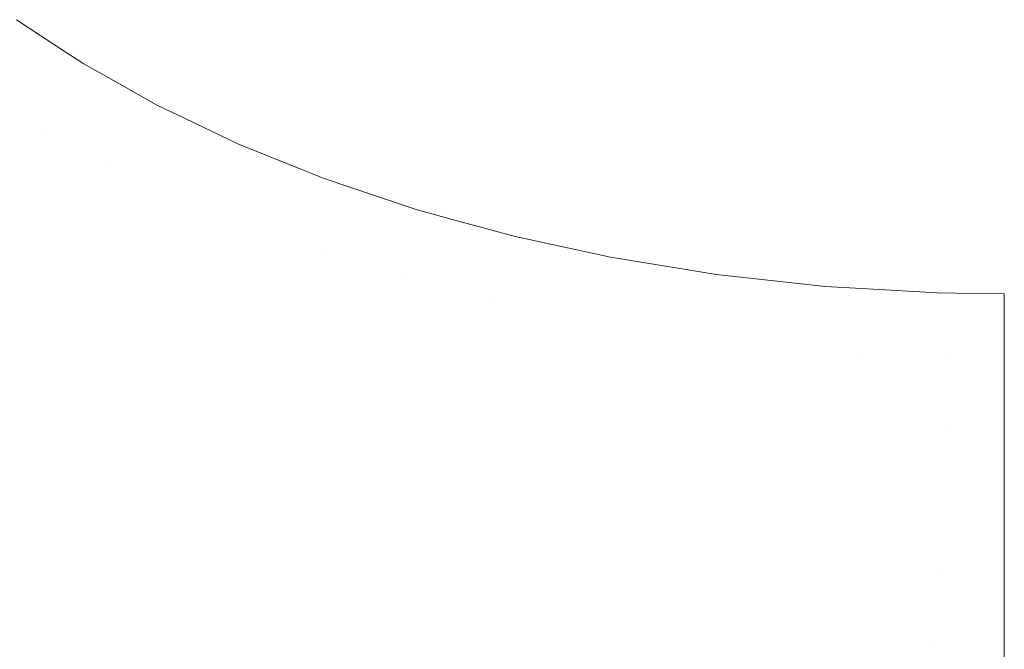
# Model space of a CAD drawing. Header units: centimetres. Extents: x -14.1 to 15.2, y 5.2 to 5.4.
# Tile 6 of 12: x -13.8948 to -13.7671, y 5.254 to 5.3357. Entities that reach past the tile are written whole.
import ezdxf

# ---------------------------------------------------------------- set-up
doc = ezdxf.new("R2010")
doc.units = ezdxf.units.CM
doc.header["$LTSCALE"] = 2.54
doc.layers.add('Lucido design-1', color=7, linetype='Continuous')

# ---------------------------------------------------------------- blocks, each defined once
blk = doc.blocks.new('Gruppo-1')
at = {"color": 7, "linetype": 'Continuous', "lineweight": 9}
for points, invisible_edges in [([(-13.88891, 5.33151, -2680.71619), (-13.8989, 5.32585, -2680.71652), (-13.9058, 5.33047, -2680.71652), (-13.89525, 5.33566, -2680.71619)], 7), ([(-13.88891, 5.33151, -2716.81619), (-13.8989, 5.32585, -2716.81652), (-13.9058, 5.33047, -2716.81652), (-13.89525, 5.33566, -2716.81619)], 7), ([(-13.89138, 5.32136, -2680.71652), (-13.8989, 5.32585, -2680.71652), (-13.88891, 5.33151, -2680.71619), (-13.88651, 5.32994, -2680.71619)], 11), ([(-13.89138, 5.32136, -2716.81652), (-13.8989, 5.32585, -2716.81652), (-13.88891, 5.33151, -2716.81619), (-13.88651, 5.32994, -2716.81619)], 11), ([(-13.88651, 5.32994, -2680.71619), (-13.88196, 5.32738, -2680.71619), (-13.89138, 5.32136, -2680.71652)], 10), ([(-13.88651, 5.32994, -2716.81619), (-13.88196, 5.32738, -2716.81619), (-13.89138, 5.32136, -2716.81652)], 10), ([(-13.88324, 5.31705, -2680.71652), (-13.89138, 5.32136, -2680.71652), (-13.88196, 5.32738, -2680.71619), (-13.87692, 5.32455, -2680.71619)], 11), ([(-13.88324, 5.31705, -2716.81652), (-13.89138, 5.32136, -2716.81652), (-13.88196, 5.32738, -2716.81619), (-13.87692, 5.32455, -2716.81619)], 11), ([(-13.90201, 5.31463, -2680.71772), (-13.91017, 5.3195, -2680.71772), (-13.8989, 5.32585, -2680.71652), (-13.89138, 5.32136, -2680.71652)], 15), ([(-13.90201, 5.31463, -2716.81772), (-13.91017, 5.3195, -2716.81772), (-13.8989, 5.32585, -2716.81652), (-13.89138, 5.32136, -2716.81652)], 15), ([(-13.87692, 5.32455, -2680.71619), (-13.87445, 5.32337, -2680.71619), (-13.88324, 5.31705, -2680.71652)], 10), ([(-13.87692, 5.32455, -2716.81619), (-13.87445, 5.32337, -2716.81619), (-13.88324, 5.31705, -2716.81652)], 10), ([(-13.86652, 5.31957, -2680.71619), (-13.87448, 5.31295, -2680.71652), (-13.88324, 5.31705, -2680.71652), (-13.87445, 5.32337, -2680.71619)], 7), ([(-13.86652, 5.31957, -2716.81619), (-13.87448, 5.31295, -2716.81652), (-13.88324, 5.31705, -2716.81652), (-13.87445, 5.32337, -2716.81619)], 7), ([(-13.89138, 5.32136, -2680.71652), (-13.88324, 5.31705, -2680.71652), (-13.89317, 5.30995, -2680.71772), (-13.90201, 5.31463, -2680.71772)], 15), ([(-13.89138, 5.32136, -2716.81652), (-13.88324, 5.31705, -2716.81652), (-13.89317, 5.30995, -2716.81772), (-13.90201, 5.31463, -2716.81772)], 15), ([(-13.85772, 5.31601, -2680.71619), (-13.86512, 5.30911, -2680.71652), (-13.87448, 5.31295, -2680.71652), (-13.86652, 5.31957, -2680.71619)], 7), ([(-13.85772, 5.31601, -2716.81619), (-13.86512, 5.30911, -2716.81652), (-13.87448, 5.31295, -2716.81652), (-13.86652, 5.31957, -2716.81619)], 7), ([(-13.88366, 5.3055, -2680.71772), (-13.89317, 5.30995, -2680.71772), (-13.88324, 5.31705, -2680.71652), (-13.87448, 5.31295, -2680.71652)], 15), ([(-13.88366, 5.3055, -2716.81772), (-13.89317, 5.30995, -2716.81772), (-13.88324, 5.31705, -2716.81652), (-13.87448, 5.31295, -2716.81652)], 15), ([(-13.85519, 5.30556, -2680.71652), (-13.86512, 5.30911, -2680.71652), (-13.85772, 5.31601, -2680.71619), (-13.85534, 5.31505, -2680.71619)], 11), ([(-13.85519, 5.30556, -2716.81652), (-13.86512, 5.30911, -2716.81652), (-13.85772, 5.31601, -2716.81619), (-13.85534, 5.31505, -2716.81619)], 11), ([(-13.90201, 5.31463, -2680.71772), (-13.89317, 5.30995, -2680.71772), (-13.90323, 5.30275, -2680.71984), (-13.91278, 5.30781, -2680.71984)], 15), ([(-13.90201, 5.31463, -2716.81772), (-13.89317, 5.30995, -2716.81772), (-13.90323, 5.30275, -2716.81984), (-13.91278, 5.30781, -2716.81984)], 15), ([(-13.85534, 5.31505, -2680.71619), (-13.84853, 5.31277, -2680.71619), (-13.85519, 5.30556, -2680.71652)], 10), ([(-13.85534, 5.31505, -2716.81619), (-13.84853, 5.31277, -2716.81619), (-13.85519, 5.30556, -2716.81652)], 10), ([(-13.87448, 5.31295, -2680.71652), (-13.86512, 5.30911, -2680.71652), (-13.8735, 5.30133, -2680.71772), (-13.88366, 5.3055, -2680.71772)], 15), ([(-13.87448, 5.31295, -2716.81652), (-13.86512, 5.30911, -2716.81652), (-13.8735, 5.30133, -2716.81772), (-13.88366, 5.3055, -2716.81772)], 15), ([(-13.84473, 5.30235, -2680.71652), (-13.85519, 5.30556, -2680.71652), (-13.84853, 5.31277, -2680.71619), (-13.84341, 5.31105, -2680.71619)], 11), ([(-13.84473, 5.30235, -2716.81652), (-13.85519, 5.30556, -2716.81652), (-13.84853, 5.31277, -2716.81619), (-13.84341, 5.31105, -2716.81619)], 11), ([(-13.84341, 5.31105, -2680.71619), (-13.83885, 5.3098, -2680.71619), (-13.84473, 5.30235, -2680.71652)], 10), ([(-13.84341, 5.31105, -2716.81619), (-13.83885, 5.3098, -2716.81619), (-13.84473, 5.30235, -2716.81652)], 10), ([(-13.89296, 5.29795, -2680.71984), (-13.90323, 5.30275, -2680.71984), (-13.89317, 5.30995, -2680.71772), (-13.88366, 5.3055, -2680.71772)], 15), ([(-13.89296, 5.29795, -2716.81984), (-13.90323, 5.30275, -2716.81984), (-13.89317, 5.30995, -2716.81772), (-13.88366, 5.3055, -2716.81772)], 15), ([(-13.86273, 5.29747, -2680.71772), (-13.8735, 5.30133, -2680.71772), (-13.86512, 5.30911, -2680.71652), (-13.85519, 5.30556, -2680.71652)], 15), ([(-13.86273, 5.29747, -2716.81772), (-13.8735, 5.30133, -2716.81772), (-13.86512, 5.30911, -2716.81652), (-13.85519, 5.30556, -2716.81652)], 15), ([(-13.83378, 5.29951, -2680.71652), (-13.84473, 5.30235, -2680.71652), (-13.83885, 5.3098, -2680.71619), (-13.83053, 5.30753, -2680.71619)], 11), ([(-13.83378, 5.29951, -2716.81652), (-13.84473, 5.30235, -2716.81652), (-13.83885, 5.3098, -2716.81619), (-13.83053, 5.30753, -2716.81619)], 11), ([(-13.83053, 5.30753, -2680.71619), (-13.82874, 5.30714, -2680.71619), (-13.83378, 5.29951, -2680.71652)], 10), ([(-13.83053, 5.30753, -2716.81619), (-13.82874, 5.30714, -2716.81619), (-13.83378, 5.29951, -2716.81652)], 10), ([(-13.81819, 5.30485, -2680.71619), (-13.82239, 5.29708, -2680.71652), (-13.83378, 5.29951, -2680.71652), (-13.82874, 5.30714, -2680.71619)], 7), ([(-13.81819, 5.30485, -2716.81619), (-13.82239, 5.29708, -2716.81652), (-13.83378, 5.29951, -2716.81652), (-13.82874, 5.30714, -2716.81619)], 7), ([(-13.88366, 5.3055, -2680.71772), (-13.8735, 5.30133, -2680.71772), (-13.88199, 5.29344, -2680.71984), (-13.89296, 5.29795, -2680.71984)], 15), ([(-13.88366, 5.3055, -2716.81772), (-13.8735, 5.30133, -2716.81772), (-13.88199, 5.29344, -2716.81984), (-13.89296, 5.29795, -2716.81984)], 15), ([(-13.85519, 5.30556, -2680.71652), (-13.84473, 5.30235, -2680.71652), (-13.85137, 5.29399, -2680.71772), (-13.86273, 5.29747, -2680.71772)], 15), ([(-13.85519, 5.30556, -2716.81652), (-13.84473, 5.30235, -2716.81652), (-13.85137, 5.29399, -2716.81772), (-13.86273, 5.29747, -2716.81772)], 15), ([(-13.80734, 5.30308, -2680.71619), (-13.81063, 5.29509, -2680.71652), (-13.82239, 5.29708, -2680.71652), (-13.81819, 5.30485, -2680.71619)], 7), ([(-13.80734, 5.30308, -2716.81619), (-13.81063, 5.29509, -2716.81652), (-13.82239, 5.29708, -2716.81652), (-13.81819, 5.30485, -2716.81619)], 7), ([(-13.90225, 5.29041, -2680.72295), (-13.91327, 5.29557, -2680.72295), (-13.90323, 5.30275, -2680.71984), (-13.89296, 5.29795, -2680.71984)], 15), ([(-13.90225, 5.29041, -2716.82295), (-13.91327, 5.29557, -2716.82295), (-13.90323, 5.30275, -2716.81984), (-13.89296, 5.29795, -2716.81984)], 15), ([(-13.81063, 5.29509, -2680.71652), (-13.80734, 5.30308, -2680.71619), (-13.8045, 5.30261, -2680.71619)], 9), ([(-13.81063, 5.29509, -2716.81652), (-13.80734, 5.30308, -2716.81619), (-13.8045, 5.30261, -2716.81619)], 9), ([(-13.8045, 5.30261, -2680.71619), (-13.7962, 5.3017, -2680.71619), (-13.79858, 5.29357, -2680.71652), (-13.81063, 5.29509, -2680.71652)], 14), ([(-13.8045, 5.30261, -2716.81619), (-13.7962, 5.3017, -2716.81619), (-13.79858, 5.29357, -2716.81652), (-13.81063, 5.29509, -2716.81652)], 14), ([(-13.87036, 5.28928, -2680.71984), (-13.88199, 5.29344, -2680.71984), (-13.8735, 5.30133, -2680.71772), (-13.86273, 5.29747, -2680.71772)], 15), ([(-13.87036, 5.28928, -2716.81984), (-13.88199, 5.29344, -2716.81984), (-13.8735, 5.30133, -2716.81772), (-13.86273, 5.29747, -2716.81772)], 15), ([(-13.83948, 5.29091, -2680.71772), (-13.85137, 5.29399, -2680.71772), (-13.84473, 5.30235, -2680.71652), (-13.83378, 5.29951, -2680.71652)], 15), ([(-13.83948, 5.29091, -2716.81772), (-13.85137, 5.29399, -2716.81772), (-13.84473, 5.30235, -2716.81652), (-13.83378, 5.29951, -2716.81652)], 15), ([(-13.78631, 5.29253, -2680.71652), (-13.79858, 5.29357, -2680.71652), (-13.7962, 5.3017, -2680.71619), (-13.79035, 5.30106, -2680.71619)], 11), ([(-13.78631, 5.29253, -2716.81652), (-13.79858, 5.29357, -2716.81652), (-13.7962, 5.3017, -2716.81619), (-13.79035, 5.30106, -2716.81619)], 11), ([(-13.79035, 5.30106, -2680.71619), (-13.78485, 5.30074, -2680.71619), (-13.78631, 5.29253, -2680.71652)], 10), ([(-13.79035, 5.30106, -2716.81619), (-13.78485, 5.30074, -2716.81619), (-13.78631, 5.29253, -2716.81652)], 10), ([(-13.7739, 5.292, -2680.71652), (-13.78631, 5.29253, -2680.71652), (-13.78485, 5.30074, -2680.71619), (-13.77582, 5.30022, -2680.71619)], 11), ([(-13.7739, 5.292, -2716.81652), (-13.78631, 5.29253, -2716.81652), (-13.78485, 5.30074, -2716.81619), (-13.77582, 5.30022, -2716.81619)], 11), ([(-13.77582, 5.30022, -2680.71619), (-13.77339, 5.30019, -2680.71619), (-13.7739, 5.292, -2680.71652)], 10), ([(-13.77582, 5.30022, -2716.81619), (-13.77339, 5.30019, -2716.81619), (-13.7739, 5.292, -2716.81652)], 10), ([(-13.76711, 5.29194, -2680.71681), (-13.7739, 5.292, -2680.71652), (-13.77339, 5.30019, -2680.71619)], 11), ([(-13.76711, 5.29194, -2716.81681), (-13.7739, 5.292, -2716.81652), (-13.77339, 5.30019, -2716.81619)], 11), ([(-13.77339, 5.30019, -2680.71619), (-13.76711, 5.30009, -2680.71619), (-13.76711, 5.29194, -2680.71681)], 8), ([(-13.77339, 5.30019, -2716.81619), (-13.76711, 5.30009, -2716.81619), (-13.76711, 5.29194, -2716.81681)], 8), ([(-13.83378, 5.29951, -2680.71652), (-13.82239, 5.29708, -2680.71652), (-13.82712, 5.28827, -2680.71772), (-13.83948, 5.29091, -2680.71772)], 15), ([(-13.83378, 5.29951, -2716.81652), (-13.82239, 5.29708, -2716.81652), (-13.82712, 5.28827, -2716.81772), (-13.83948, 5.29091, -2716.81772)], 15), ([(-13.89296, 5.29795, -2680.71984), (-13.88199, 5.29344, -2680.71984), (-13.89047, 5.28557, -2680.72295), (-13.90225, 5.29041, -2680.72295)], 15), ([(-13.89296, 5.29795, -2716.81984), (-13.88199, 5.29344, -2716.81984), (-13.89047, 5.28557, -2716.82295), (-13.90225, 5.29041, -2716.82295)], 15), ([(-13.86273, 5.29747, -2680.71772), (-13.85137, 5.29399, -2680.71772), (-13.85809, 5.28552, -2680.71984), (-13.87036, 5.28928, -2680.71984)], 15), ([(-13.86273, 5.29747, -2716.81772), (-13.85137, 5.29399, -2716.81772), (-13.85809, 5.28552, -2716.81984), (-13.87036, 5.28928, -2716.81984)], 15), ([(-13.81436, 5.28611, -2680.71772), (-13.82712, 5.28827, -2680.71772), (-13.82239, 5.29708, -2680.71652), (-13.81063, 5.29509, -2680.71652)], 15), ([(-13.81436, 5.28611, -2716.81772), (-13.82712, 5.28827, -2716.81772), (-13.82239, 5.29708, -2716.81652), (-13.81063, 5.29509, -2716.81652)], 15), ([(-13.81063, 5.29509, -2680.71652), (-13.79858, 5.29357, -2680.71652), (-13.80127, 5.28446, -2680.71772), (-13.81436, 5.28611, -2680.71772)], 15), ([(-13.81063, 5.29509, -2716.81652), (-13.79858, 5.29357, -2716.81652), (-13.80127, 5.28446, -2716.81772), (-13.81436, 5.28611, -2716.81772)], 15), ([(-13.84525, 5.28219, -2680.71984), (-13.85809, 5.28552, -2680.71984), (-13.85137, 5.29399, -2680.71772), (-13.83948, 5.29091, -2680.71772)], 15), ([(-13.84525, 5.28219, -2716.81984), (-13.85809, 5.28552, -2716.81984), (-13.85137, 5.29399, -2716.81772), (-13.83948, 5.29091, -2716.81772)], 15), ([(-13.78795, 5.28333, -2680.71772), (-13.80127, 5.28446, -2680.71772), (-13.79858, 5.29357, -2680.71652), (-13.78631, 5.29253, -2680.71652)], 15), ([(-13.78795, 5.28333, -2716.81772), (-13.80127, 5.28446, -2716.81772), (-13.79858, 5.29357, -2716.81652), (-13.78631, 5.29253, -2716.81652)], 15), ([(-13.87798, 5.28111, -2680.72295), (-13.89047, 5.28557, -2680.72295), (-13.88199, 5.29344, -2680.71984), (-13.87036, 5.28928, -2680.71984)], 15), ([(-13.87798, 5.28111, -2716.82295), (-13.89047, 5.28557, -2716.82295), (-13.88199, 5.29344, -2716.81984), (-13.87036, 5.28928, -2716.81984)], 15), ([(-13.78631, 5.29253, -2680.71652), (-13.7739, 5.292, -2680.71652), (-13.77448, 5.28275, -2680.71772), (-13.78795, 5.28333, -2680.71772)], 15), ([(-13.78631, 5.29253, -2716.81652), (-13.7739, 5.292, -2716.81652), (-13.77448, 5.28275, -2716.81772), (-13.78795, 5.28333, -2716.81772)], 15), ([(-13.76711, 5.28501, -2680.71733), (-13.77448, 5.28275, -2680.71772), (-13.7739, 5.292, -2680.71652)], 11), ([(-13.76711, 5.28501, -2716.81733), (-13.77448, 5.28275, -2716.81772), (-13.7739, 5.292, -2716.81652)], 11), ([(-13.7739, 5.292, -2680.71652), (-13.76711, 5.29194, -2680.71681), (-13.76711, 5.28501, -2680.71733)], 9), ([(-13.7739, 5.292, -2716.81652), (-13.76711, 5.29194, -2716.81681), (-13.76711, 5.28501, -2716.81733)], 9), ([(-13.90225, 5.29041, -2680.72295), (-13.89047, 5.28557, -2680.72295), (-13.8988, 5.27784, -2680.72706), (-13.91137, 5.28301, -2680.72706)], 15), ([(-13.90225, 5.29041, -2716.82295), (-13.89047, 5.28557, -2716.82295), (-13.8988, 5.27784, -2716.82706), (-13.91137, 5.28301, -2716.82706)], 15), ([(-13.83948, 5.29091, -2680.71772), (-13.82712, 5.28827, -2680.71772), (-13.83191, 5.27934, -2680.71984), (-13.84525, 5.28219, -2680.71984)], 15), ([(-13.83948, 5.29091, -2716.81772), (-13.82712, 5.28827, -2716.81772), (-13.83191, 5.27934, -2716.81984), (-13.84525, 5.28219, -2716.81984)], 15), ([(-13.87036, 5.28928, -2680.71984), (-13.85809, 5.28552, -2680.71984), (-13.86481, 5.27706, -2680.72295), (-13.87798, 5.28111, -2680.72295)], 15), ([(-13.87036, 5.28928, -2716.81984), (-13.85809, 5.28552, -2716.81984), (-13.86481, 5.27706, -2716.82295), (-13.87798, 5.28111, -2716.82295)], 15), ([(-13.81813, 5.27701, -2680.71984), (-13.83191, 5.27934, -2680.71984), (-13.82712, 5.28827, -2680.71772), (-13.81436, 5.28611, -2680.71772)], 15), ([(-13.81813, 5.27701, -2716.81984), (-13.83191, 5.27934, -2716.81984), (-13.82712, 5.28827, -2716.81772), (-13.81436, 5.28611, -2716.81772)], 15), ([(-13.81436, 5.28611, -2680.71772), (-13.80127, 5.28446, -2680.71772), (-13.804, 5.27523, -2680.71984), (-13.81813, 5.27701, -2680.71984)], 15), ([(-13.81436, 5.28611, -2716.81772), (-13.80127, 5.28446, -2716.81772), (-13.804, 5.27523, -2716.81984), (-13.81813, 5.27701, -2716.81984)], 15), ([(-13.88546, 5.27308, -2680.72706), (-13.8988, 5.27784, -2680.72706), (-13.89047, 5.28557, -2680.72295), (-13.87798, 5.28111, -2680.72295)], 15), ([(-13.88546, 5.27308, -2716.82706), (-13.8988, 5.27784, -2716.82706), (-13.89047, 5.28557, -2716.82295), (-13.87798, 5.28111, -2716.82295)], 15), ([(-13.85102, 5.27349, -2680.72295), (-13.86481, 5.27706, -2680.72295), (-13.85809, 5.28552, -2680.71984), (-13.84525, 5.28219, -2680.71984)], 15), ([(-13.85102, 5.27349, -2716.82295), (-13.86481, 5.27706, -2716.82295), (-13.85809, 5.28552, -2716.81984), (-13.84525, 5.28219, -2716.81984)], 15), ([(-13.76711, 5.28501, -2680.71733), (-13.76711, 5.28271, -2680.71787), (-13.77448, 5.28275, -2680.71772)], 10), ([(-13.76711, 5.28501, -2716.81733), (-13.76711, 5.28271, -2716.81787), (-13.77448, 5.28275, -2716.81772)], 10), ([(-13.78961, 5.27401, -2680.71984), (-13.804, 5.27523, -2680.71984), (-13.80127, 5.28446, -2680.71772), (-13.78795, 5.28333, -2680.71772)], 15), ([(-13.78961, 5.27401, -2716.81984), (-13.804, 5.27523, -2716.81984), (-13.80127, 5.28446, -2716.81772), (-13.78795, 5.28333, -2716.81772)], 15), ([(-13.78795, 5.28333, -2680.71772), (-13.77448, 5.28275, -2680.71772), (-13.77507, 5.27339, -2680.71984), (-13.78961, 5.27401, -2680.71984)], 15), ([(-13.78795, 5.28333, -2716.81772), (-13.77448, 5.28275, -2716.81772), (-13.77507, 5.27339, -2716.81984), (-13.78961, 5.27401, -2716.81984)], 15), ([(-13.84525, 5.28219, -2680.71984), (-13.83191, 5.27934, -2680.71984), (-13.83669, 5.27043, -2680.72295), (-13.85102, 5.27349, -2680.72295)], 15), ([(-13.84525, 5.28219, -2716.81984), (-13.83191, 5.27934, -2716.81984), (-13.83669, 5.27043, -2716.82295), (-13.85102, 5.27349, -2716.82295)], 15), ([(-13.76711, 5.27335, -2680.72006), (-13.77507, 5.27339, -2680.71984), (-13.77448, 5.28275, -2680.71772)], 11), ([(-13.76711, 5.27335, -2716.82006), (-13.77507, 5.27339, -2716.81984), (-13.77448, 5.28275, -2716.81772)], 11), ([(-13.77448, 5.28275, -2680.71772), (-13.76711, 5.28271, -2680.71787), (-13.76711, 5.27335, -2680.72006)], 9), ([(-13.77448, 5.28275, -2716.81772), (-13.76711, 5.28271, -2716.81787), (-13.76711, 5.27335, -2716.82006)], 9), ([(-13.87798, 5.28111, -2680.72295), (-13.86481, 5.27706, -2680.72295), (-13.8714, 5.26876, -2680.72706), (-13.88546, 5.27308, -2680.72706)], 15), ([(-13.87798, 5.28111, -2716.82295), (-13.86481, 5.27706, -2716.82295), (-13.8714, 5.26876, -2716.82706), (-13.88546, 5.27308, -2716.82706)], 15), ([(-13.82189, 5.26793, -2680.72295), (-13.83669, 5.27043, -2680.72295), (-13.83191, 5.27934, -2680.71984), (-13.81813, 5.27701, -2680.71984)], 15), ([(-13.82189, 5.26793, -2716.82295), (-13.83669, 5.27043, -2716.82295), (-13.83191, 5.27934, -2716.81984), (-13.81813, 5.27701, -2716.81984)], 15), ([(-13.89268, 5.26532, -2680.73215), (-13.90684, 5.27038, -2680.73215), (-13.8988, 5.27784, -2680.72706), (-13.88546, 5.27308, -2680.72706)], 15), ([(-13.89268, 5.26532, -2716.83215), (-13.90684, 5.27038, -2716.83215), (-13.8988, 5.27784, -2716.82706), (-13.88546, 5.27308, -2716.82706)], 15), ([(-13.85669, 5.26494, -2680.72706), (-13.8714, 5.26876, -2680.72706), (-13.86481, 5.27706, -2680.72295), (-13.85102, 5.27349, -2680.72295)], 15), ([(-13.85669, 5.26494, -2716.82706), (-13.8714, 5.26876, -2716.82706), (-13.86481, 5.27706, -2716.82295), (-13.85102, 5.27349, -2716.82295)], 15), ([(-13.81813, 5.27701, -2680.71984), (-13.804, 5.27523, -2680.71984), (-13.80672, 5.26601, -2680.72295), (-13.82189, 5.26793, -2680.72295)], 15), ([(-13.81813, 5.27701, -2716.81984), (-13.804, 5.27523, -2716.81984), (-13.80672, 5.26601, -2716.82295), (-13.82189, 5.26793, -2716.82295)], 15), ([(-13.79128, 5.26471, -2680.72295), (-13.80672, 5.26601, -2680.72295), (-13.804, 5.27523, -2680.71984), (-13.78961, 5.27401, -2680.71984)], 15), ([(-13.79128, 5.26471, -2716.82295), (-13.80672, 5.26601, -2716.82295), (-13.804, 5.27523, -2716.81984), (-13.78961, 5.27401, -2716.81984)], 15), ([(-13.88546, 5.27308, -2680.72706), (-13.8714, 5.26876, -2680.72706), (-13.87777, 5.26074, -2680.73215), (-13.89268, 5.26532, -2680.73215)], 15), ([(-13.88546, 5.27308, -2716.82706), (-13.8714, 5.26876, -2716.82706), (-13.87777, 5.26074, -2716.83215), (-13.89268, 5.26532, -2716.83215)], 15), ([(-13.85102, 5.27349, -2680.72295), (-13.83669, 5.27043, -2680.72295), (-13.84139, 5.26168, -2680.72706), (-13.85669, 5.26494, -2680.72706)], 15), ([(-13.85102, 5.27349, -2716.82295), (-13.83669, 5.27043, -2716.82295), (-13.84139, 5.26168, -2716.82706), (-13.85669, 5.26494, -2716.82706)], 15), ([(-13.78961, 5.27401, -2680.71984), (-13.77507, 5.27339, -2680.71984), (-13.77566, 5.26404, -2680.72295), (-13.79128, 5.26471, -2680.72295)], 15), ([(-13.78961, 5.27401, -2716.81984), (-13.77507, 5.27339, -2716.81984), (-13.77566, 5.26404, -2716.82295), (-13.79128, 5.26471, -2716.82295)], 15), ([(-13.77566, 5.26404, -2680.72295), (-13.77507, 5.27339, -2680.71984), (-13.76711, 5.26976, -2680.7209)], 11), ([(-13.77566, 5.26404, -2716.82295), (-13.77507, 5.27339, -2716.81984), (-13.76711, 5.26976, -2716.8209)], 11), ([(-13.77507, 5.27339, -2680.71984), (-13.76711, 5.27335, -2680.72006), (-13.76711, 5.26976, -2680.7209)], 9), ([(-13.77507, 5.27339, -2716.81984), (-13.76711, 5.27335, -2716.82006), (-13.76711, 5.26976, -2716.8209)], 9), ([(-13.89952, 5.25799, -2680.7382), (-13.91444, 5.26332, -2680.7382), (-13.90684, 5.27038, -2680.73215), (-13.89268, 5.26532, -2680.73215)], 15), ([(-13.89952, 5.25799, -2716.8382), (-13.91444, 5.26332, -2716.8382), (-13.90684, 5.27038, -2716.83215), (-13.89268, 5.26532, -2716.83215)], 15), ([(-13.82559, 5.25901, -2680.72706), (-13.84139, 5.26168, -2680.72706), (-13.83669, 5.27043, -2680.72295), (-13.82189, 5.26793, -2680.72295)], 15), ([(-13.82559, 5.25901, -2716.82706), (-13.84139, 5.26168, -2716.82706), (-13.83669, 5.27043, -2716.82295), (-13.82189, 5.26793, -2716.82295)], 15), ([(-13.76711, 5.26976, -2680.7209), (-13.76711, 5.26405, -2680.72322), (-13.77566, 5.26404, -2680.72295)], 10), ([(-13.76711, 5.26976, -2716.8209), (-13.76711, 5.26405, -2716.82322), (-13.77566, 5.26404, -2716.82295)], 10), ([(-13.86215, 5.2567, -2680.73215), (-13.87777, 5.26074, -2680.73215), (-13.8714, 5.26876, -2680.72706), (-13.85669, 5.26494, -2680.72706)], 15), ([(-13.86215, 5.2567, -2716.83215), (-13.87777, 5.26074, -2716.83215), (-13.8714, 5.26876, -2716.82706), (-13.85669, 5.26494, -2716.82706)], 15), ([(-13.82189, 5.26793, -2680.72295), (-13.80672, 5.26601, -2680.72295), (-13.8094, 5.25696, -2680.72706), (-13.82559, 5.25901, -2680.72706)], 15), ([(-13.82189, 5.26793, -2716.82295), (-13.80672, 5.26601, -2716.82295), (-13.8094, 5.25696, -2716.82706), (-13.82559, 5.25901, -2716.82706)], 15), ([(-13.79291, 5.25557, -2680.72706), (-13.8094, 5.25696, -2680.72706), (-13.80672, 5.26601, -2680.72295), (-13.79128, 5.26471, -2680.72295)], 15), ([(-13.79291, 5.25557, -2716.82706), (-13.8094, 5.25696, -2716.82706), (-13.80672, 5.26601, -2716.82295), (-13.79128, 5.26471, -2716.82295)], 15), ([(-13.89268, 5.26532, -2680.73215), (-13.87777, 5.26074, -2680.73215), (-13.88379, 5.25316, -2680.7382), (-13.89952, 5.25799, -2680.7382)], 15), ([(-13.89268, 5.26532, -2716.83215), (-13.87777, 5.26074, -2716.83215), (-13.88379, 5.25316, -2716.8382), (-13.89952, 5.25799, -2716.8382)], 15), ([(-13.85669, 5.26494, -2680.72706), (-13.84139, 5.26168, -2680.72706), (-13.84592, 5.25323, -2680.73215), (-13.86215, 5.2567, -2680.73215)], 15), ([(-13.85669, 5.26494, -2716.82706), (-13.84139, 5.26168, -2716.82706), (-13.84592, 5.25323, -2716.83215), (-13.86215, 5.2567, -2716.83215)], 15), ([(-13.79128, 5.26471, -2680.72295), (-13.77566, 5.26404, -2680.72295), (-13.77624, 5.25485, -2680.72706), (-13.79291, 5.25557, -2680.72706)], 15), ([(-13.79128, 5.26471, -2716.82295), (-13.77566, 5.26404, -2716.82295), (-13.77624, 5.25485, -2716.82706), (-13.79291, 5.25557, -2716.82706)], 15), ([(-13.76711, 5.25538, -2680.72674), (-13.77624, 5.25485, -2680.72706), (-13.77566, 5.26404, -2680.72295)], 11), ([(-13.76711, 5.25538, -2716.82674), (-13.77624, 5.25485, -2716.82706), (-13.77566, 5.26404, -2716.82295)], 11), ([(-13.77566, 5.26404, -2680.72295), (-13.76711, 5.26405, -2680.72322), (-13.76711, 5.25538, -2680.72674)], 9), ([(-13.77566, 5.26404, -2716.82295), (-13.76711, 5.26405, -2716.82322), (-13.76711, 5.25538, -2716.82674)], 9), ([(-13.82916, 5.2504, -2680.73215), (-13.84592, 5.25323, -2680.73215), (-13.84139, 5.26168, -2680.72706), (-13.82559, 5.25901, -2680.72706)], 15), ([(-13.82916, 5.2504, -2716.83215), (-13.84592, 5.25323, -2716.83215), (-13.84139, 5.26168, -2716.82706), (-13.82559, 5.25901, -2716.82706)], 15), ([(-13.86733, 5.2489, -2680.7382), (-13.88379, 5.25316, -2680.7382), (-13.87777, 5.26074, -2680.73215), (-13.86215, 5.2567, -2680.73215)], 15), ([(-13.86733, 5.2489, -2716.8382), (-13.88379, 5.25316, -2716.8382), (-13.87777, 5.26074, -2716.83215), (-13.86215, 5.2567, -2716.83215)], 15), ([(-13.82559, 5.25901, -2680.72706), (-13.8094, 5.25696, -2680.72706), (-13.81198, 5.24823, -2680.73215), (-13.82916, 5.2504, -2680.73215)], 15), ([(-13.82559, 5.25901, -2716.82706), (-13.8094, 5.25696, -2716.82706), (-13.81198, 5.24823, -2716.83215), (-13.82916, 5.2504, -2716.83215)], 15), ([(-13.89952, 5.25799, -2680.7382), (-13.88379, 5.25316, -2680.7382), (-13.88936, 5.24615, -2680.74513), (-13.90584, 5.25121, -2680.74513)], 15), ([(-13.89952, 5.25799, -2716.8382), (-13.88379, 5.25316, -2716.8382), (-13.88936, 5.24615, -2716.84513), (-13.90584, 5.25121, -2716.84513)], 15), ([(-13.86215, 5.2567, -2680.73215), (-13.84592, 5.25323, -2680.73215), (-13.85021, 5.24524, -2680.7382), (-13.86733, 5.2489, -2680.7382)], 15), ([(-13.86215, 5.2567, -2716.83215), (-13.84592, 5.25323, -2716.83215), (-13.85021, 5.24524, -2716.8382), (-13.86733, 5.2489, -2716.8382)], 15), ([(-13.79448, 5.24675, -2680.73215), (-13.81198, 5.24823, -2680.73215), (-13.8094, 5.25696, -2680.72706), (-13.79291, 5.25557, -2680.72706)], 15), ([(-13.79448, 5.24675, -2716.83215), (-13.81198, 5.24823, -2716.83215), (-13.8094, 5.25696, -2716.82706), (-13.79291, 5.25557, -2716.82706)], 15), ([(-13.79291, 5.25557, -2680.72706), (-13.77624, 5.25485, -2680.72706), (-13.77679, 5.24599, -2680.73215), (-13.79448, 5.24675, -2680.73215)], 15), ([(-13.79291, 5.25557, -2716.82706), (-13.77624, 5.25485, -2716.82706), (-13.77679, 5.24599, -2716.83215), (-13.79448, 5.24675, -2716.83215)], 15), ([(-13.76711, 5.25538, -2680.72674), (-13.76711, 5.25478, -2680.7271), (-13.77624, 5.25485, -2680.72706)], 10), ([(-13.76711, 5.25538, -2716.82674), (-13.76711, 5.25478, -2716.8271), (-13.77624, 5.25485, -2716.82706)], 10), ([(-13.76711, 5.24601, -2680.73236), (-13.77679, 5.24599, -2680.73215), (-13.77624, 5.25485, -2680.72706)], 11), ([(-13.76711, 5.24601, -2716.83236), (-13.77679, 5.24599, -2716.83215), (-13.77624, 5.25485, -2716.82706)], 11), ([(-13.77624, 5.25485, -2680.72706), (-13.76711, 5.25478, -2680.7271), (-13.76711, 5.24601, -2680.73236)], 9), ([(-13.77624, 5.25485, -2716.82706), (-13.76711, 5.25478, -2716.8271), (-13.76711, 5.24601, -2716.83236)], 9)]:
    blk.add_3dface(points, dxfattribs=dict(at, invisible_edges=invisible_edges))

msp = doc.modelspace()

# ---------------------------------------------------------------- block references
at = {"layer": 'Lucido design-1', "color": 7}
msp.add_blockref('Gruppo-1', (0, 0), dxfattribs=at)

doc.saveas('drawing.dxf')
